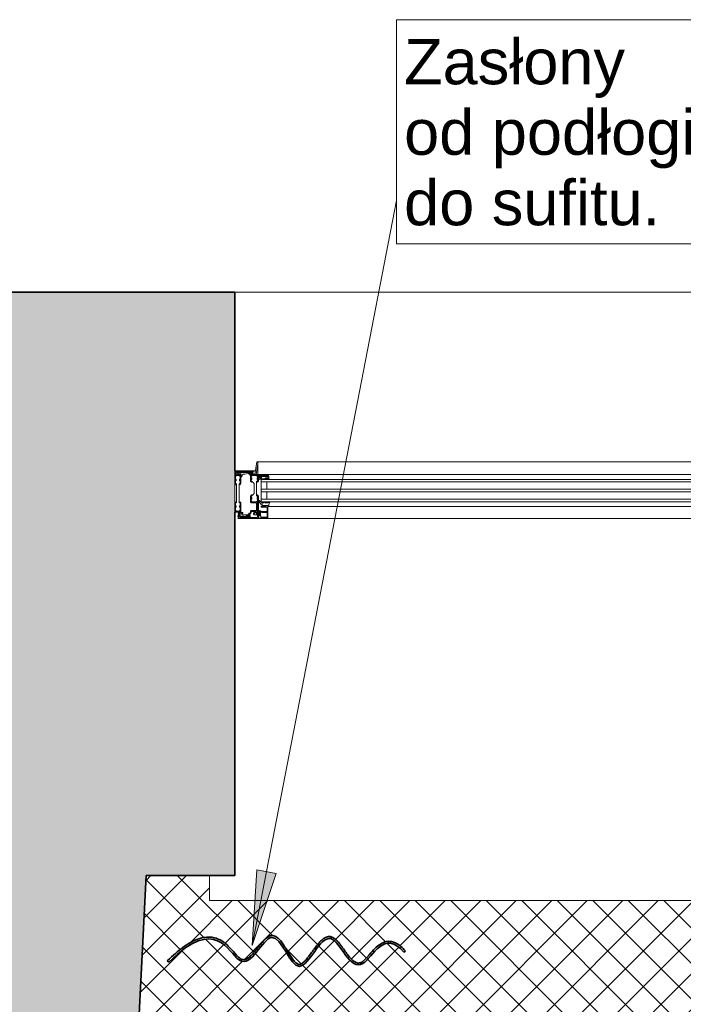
# Model space of a CAD drawing. Header units: centimetres. Extents: x -1015 to 134, y 1908 to 2956.
# Tile 238 of 256: x -806 to -701, y 2662 to 2819. Entities that reach past the tile are written whole.
import ezdxf

# ---------------------------------------------------------------- set-up
doc = ezdxf.new("R2010")
doc.units = ezdxf.units.CM
for name, color, linetype, lineweight in [('Elementy szczegółów', 7, 'Continuous', 18), ('Notatki tekstowe', 90, 'Continuous', 9), ('Notatki tekstowe-1', 7, 'Continuous', 9), ('Okna', 7, 'Continuous', 18), ('Okna-2', 250, 'Continuous', 35), ('Wzór powierzchni-1', 253, 'Continuous', 18), ('Ściany', 7, 'Continuous', 18), ('Ściany-1', 254, 'Continuous', 18), ('Ściany-2', 250, 'Continuous', 35)]:
    doc.layers.add(name, color=color, linetype=linetype, lineweight=lineweight)
doc.styles.add('Arial', font='arial.ttf', dxfattribs={"height": 7.2})

# ---------------------------------------------------------------- blocks, each defined once
blk = doc.blocks.new('JANSEN_AG_Jansen_Janisol_Arte_66_window_2022 - Type 1-822849-Aranżacja_01')
at = {"layer": 'Elementy szczegółów'}
for p, q in [((-50.45, 19.45), (-50.69, 18.05)), ((50.44, 19.45), (-50.45, 19.45)), ((-50.69, 18.05), (-54, 18.05)), ((-54, 18.05), (-54, 11.45)), ((-54, 18.05), (-54, 11.45)), ((-54, 18.05), (-54, 11.45)), ((-53.85, 18.05), (-51.15, 18.05)), ((-51.15, 17.75), (-53.55, 17.75)), ((-53.55, 17.45), (-53.15, 17.45)), ((-53.54, 17.75), (-53.06, 17.75)), ((-53.08, 17.54), (-53.29, 17.56)), ((-53, 17.08), (-52.98, 17.43)), ((-52.94, 17.75), (-51.15, 17.75)), ((-52.75, 17.42), (-52.86, 17.14)), ((-51.49, 17.69), (-51.23, 17.7)), ((-51.14, 17.5), (-51.36, 17.45)), ((-51.35, 17.45), (-48.85, 17.45)), ((-51.09, 17.74), (-51.07, 17.58)), ((-48.85, 17.45), (-44.5, 17.45)), ((-48.7, 17.26), (-48.7, 17.3)), ((45, 17.45), (-45, 17.45)), ((-54, 16.45), (-54, 16.7)), ((-53, 16.45), (-53, 16.7)), ((-52.93, 17.06), (-52.97, 17.05)), ((-51.5, 16.64), (-51.5, 16.89)), ((-50.2, 16.64), (-50.2, 16.89)), ((-50, 16.65), (-50.16, 16.77)), ((-48.85, 17.15), (-50.15, 17.15)), ((-50.13, 16.84), (-49.77, 16.9)), ((-50.01, 16.74), (-49.99, 16.67)), ((-49.91, 16.72), (-49.91, 16.71)), ((-49.8, 16.25), (-44.5, 16.25)), ((-49.7, 17.1), (-48.93, 17.1)), ((-49.24, 16.7), (-49.28, 16.75)), ((-49.18, 16.74), (-49.21, 16.71)), ((-48.7, 16.91), (-49.06, 16.92)), ((-48.9, 16.25), (-48.9, 15.08)), ((-48.59, 16.75), (-48.66, 16.88)), ((45, 16.65), (-45, 16.65)), ((45, 16.25), (-45, 16.25)), ((-49.8, 15.08), (-44.5, 15.08)), ((-49.8, 14.68), (-44.5, 14.68)), ((-48.9, 14.68), (-48.9, 13.5)), ((45, 15.08), (-45, 15.08)), ((45, 14.68), (-45, 14.68)), ((-51.5, 13.51), (-51.5, 13.76)), ((-50.6, 12.95), (-51.35, 12.95)), ((-51.3, 13.1), (-50.56, 13.1)), ((-50.5, 11.8), (-50.5, 12.85)), ((-50.36, 12.9), (-50.36, 11.75)), ((-50.2, 13.51), (-50.2, 13.76)), ((-50.01, 13.26), (-50.03, 13.24)), ((-50.02, 13.23), (-49.94, 13.21)), ((-49.92, 13.18), (-49.94, 13.17)), ((-49.93, 13.14), (-49.85, 13.13)), ((-49.84, 13.09), (-49.86, 13.07)), ((-49.85, 13.06), (-49.75, 13.04)), ((-49.8, 13.5), (-44.5, 13.5)), ((-49.65, 12.65), (-49.65, 12.75)), ((-49.05, 12.9), (-48.7, 12.95)), ((-48.5, 13.05), (-48.44, 13.09)), ((45, 13.5), (-45, 13.5)), ((45, 13.1), (-45, 13.1)), ((-54, 12.21), (-54, 12.46)), ((-54, 11.45), (-53.5, 11.45)), ((-53.15, 11.45), (-53.85, 11.45)), ((-53.45, 10.98), (-53.4, 11.08)), ((-53.19, 11.26), (-52.91, 11.26)), ((-53.17, 11.45), (-53.16, 11.45)), ((-53, 12.21), (-53, 12.46)), ((-52.88, 11.23), (-52.88, 11.06)), ((-52.82, 11), (-51.99, 11)), ((-51.89, 11.06), (-51.81, 11.07)), ((-51.67, 10.83), (-51.77, 11)), ((-51.64, 11.08), (-51.54, 10.91)), ((-51.59, 11.3), (-51.55, 11.3)), ((-51.55, 11.15), (-51.59, 11.15)), ((-51.5, 11.35), (-51.5, 11.55)), ((-51.35, 11.7), (-50.6, 11.7)), ((-50.2, 11.45), (-50.2, 10.95)), ((-49.91, 10.92), (-49.91, 11.48)), ((-48.89, 11.53), (-49.69, 11.53)), ((-49.69, 11.4), (-48.89, 11.4)), ((-49.51, 12.5), (-49.55, 12.5)), ((-48.73, 12.5), (-49.45, 12.5)), ((-49, 12.42), (-49, 12.4)), ((-48.78, 12.5), (-48.92, 12.5)), ((-48.84, 12.19), (-48.84, 11.58)), ((-48.84, 11.35), (-48.84, 10.69)), ((-48.7, 12.36), (-48.7, 12.47)), ((-48.7, 10.58), (-48.7, 12.42)), ((-48.61, 12.33), (-48.67, 12.33)), ((-48.65, 12.33), (-44.5, 12.33)), ((45, 12.33), (-45, 12.33)), ((-53.5, 10.45), (53.5, 10.45)), ((-53.2, 10.83), (-53.14, 10.92)), ((-53.14, 10.92), (-53.19, 10.83)), ((-53.15, 10.75), (-51.71, 10.75)), ((-50.35, 10.45), (-53.15, 10.45)), ((-52.19, 10.83), (-52.25, 10.77)), ((-51.96, 10.76), (-52.13, 10.84)), ((-51.71, 10.75), (-51.9, 10.75)), ((-50.2, 10.71), (-50.2, 10.63)), ((-50.08, 10.5), (-48.78, 10.5)), ((-49.88, 10.83), (-50.06, 10.85)), ((-49.81, 10.7), (-49.81, 10.76)), ((-48.89, 10.64), (-49.76, 10.64))]:
    blk.add_line(p, q, dxfattribs=at)
at = {"layer": 'Elementy szczegółów', "flags": 128}
for points in [[(-50.45, 19.45), (-50.3, 19.45), (-50.3, 19.12), (-50.6, 17.45), (-50.8, 17.45)], [(-53.85, 12.21), (-53.78, 12.21), (-53.78, 12.46), (-53.85, 12.46), (-53.85, 12.85), (-53.7, 13), (-53.7, 15.9), (-53.85, 16.05), (-53.85, 16.45), (-53.78, 16.45), (-53.78, 16.7), (-53.85, 16.7), (-53.85, 17.15), (-53.7, 17.3), (-53.3, 17.3), (-53.15, 17.15), (-53.15, 16.7), (-53.23, 16.7), (-53.23, 16.45), (-53.15, 16.45), (-53.15, 16.05), (-53.3, 15.9), (-53.3, 13), (-53.15, 12.85), (-53.15, 12.46), (-53.23, 12.46), (-53.23, 12.21), (-53.15, 12.21), (-53.15, 11.75), (-53.3, 11.6), (-53.7, 11.6), (-53.85, 11.75)], [(-50.5, 16.31), (-50.35, 16.46), (-50.35, 16.64), (-50.43, 16.64), (-50.43, 16.89), (-50.35, 16.89), (-50.35, 17.15), (-50.5, 17.3), (-51.2, 17.3), (-51.35, 17.15), (-51.35, 16.89), (-51.28, 16.89), (-51.28, 16.64), (-51.35, 16.64), (-51.35, 16.46), (-50.9, 16.01), (-50.9, 14.39), (-51.35, 13.94), (-51.35, 13.76), (-51.28, 13.76), (-51.28, 13.51), (-51.35, 13.51), (-51.35, 13.25), (-51.2, 13.1), (-50.5, 13.1), (-50.35, 13.25), (-50.35, 13.51), (-50.43, 13.51), (-50.43, 13.76), (-50.35, 13.76), (-50.35, 13.94), (-50.5, 14.09)], [(-49, 17.15), (-49, 17.1), (-49.7, 17.1), (-49.69, 17.15)]]:
    blk.add_lwpolyline(points, close=True, dxfattribs=at)
for points in [[(-50.3, 19.12), (-50.3, 17.45), (-50.6, 17.45)], [(-44.5, 17.45), (-50.3, 17.45), (-50.3, 19.45), (-44.5, 19.45)], [(-54, 16.07), (-54, 16.45), (-53.93, 16.45), (-53.93, 16.7), (-54, 16.7), (-54, 17.9)], [(-53.55, 17.89), (-51.15, 17.89), (-51.15, 17.9), (-53.85, 17.9), (-53.85, 16.7), (-53.78, 16.7), (-53.78, 16.45), (-53.85, 16.45), (-53.85, 16.05), (-53.7, 15.9), (-53.81, 15.79), (-53.94, 15.93)], [(-53.06, 15.93), (-53.19, 15.79), (-53.3, 15.9), (-53.15, 16.05), (-53.15, 16.45), (-53.23, 16.45), (-53.23, 16.7), (-53.15, 16.7), (-53.15, 17.3), (-53.55, 17.3)], [(-53, 17.3), (-53, 16.7), (-53.08, 16.7), (-53.08, 16.45), (-53, 16.45), (-53, 16.07)], [(-51.5, 16.48), (-51.5, 16.64), (-51.43, 16.64), (-51.43, 16.89), (-51.5, 16.89), (-51.5, 17.3)], [(-50.15, 17.29), (-48.85, 17.29), (-48.85, 17.3), (-50.4, 17.3), (-51.35, 17.3), (-51.35, 16.89), (-51.28, 16.89), (-51.28, 16.64), (-51.35, 16.64), (-51.35, 16.46), (-51.2, 16.31), (-51.31, 16.2), (-51.44, 16.34)], [(-50.26, 16.34), (-50.39, 16.2), (-50.5, 16.31), (-50.35, 16.46), (-50.35, 16.64), (-50.43, 16.64), (-50.43, 16.89), (-50.35, 16.89), (-50.35, 17.09)], [(-50.2, 17.1), (-50.2, 16.89), (-50.28, 16.89), (-50.28, 16.64), (-50.2, 16.64), (-50.2, 16.48)], [(-44.5, 13.1), (-49.8, 13.1), (-49.8, 16.65), (-44.5, 16.65)], [(-49.31, 16.76), (-49.43, 16.76), (-49.55, 16.75)], [(-51.72, 10.61), (-53.15, 10.61), (-51.71, 10.6), (-50.35, 10.6), (-50.35, 13.51), (-50.43, 13.51), (-50.43, 13.76), (-50.35, 13.76), (-50.35, 13.94), (-50.5, 14.09), (-50.39, 14.2), (-50.26, 14.06)], [(-51.44, 14.06), (-51.31, 14.2), (-51.2, 14.09), (-51.35, 13.94), (-51.35, 13.76), (-51.28, 13.76), (-51.28, 13.51), (-51.35, 13.51), (-51.35, 13.15)], [(-54, 11.6), (-54, 12.21), (-53.93, 12.21), (-53.93, 12.46), (-54, 12.46), (-54, 12.83)], [(-53.94, 12.97), (-53.81, 13.11), (-53.7, 13), (-53.85, 12.85), (-53.85, 12.46), (-53.78, 12.46), (-53.78, 12.21), (-53.85, 12.21), (-53.85, 11.6), (-53.15, 11.6), (-53.15, 12.21), (-53.23, 12.21), (-53.23, 12.46), (-53.15, 12.46), (-53.15, 12.85), (-53.3, 13), (-53.19, 13.11), (-53.06, 12.97)], [(-53, 12.83), (-53, 12.46), (-53.08, 12.46), (-53.08, 12.21), (-53, 12.21), (-53, 11.6)], [(-51.5, 13.1), (-51.5, 13.51), (-51.43, 13.51), (-51.43, 13.76), (-51.5, 13.76), (-51.5, 13.92)], [(-50.2, 13.92), (-50.2, 13.76), (-50.28, 13.76), (-50.28, 13.51), (-50.2, 13.51), (-50.2, 10.6)], [(-49.73, 13.02), (-49.74, 12.98), (-49.72, 12.97)], [(-53.31, 10.9), (-53.26, 11), (-53.26, 11), (-53.32, 10.9)], [(-50.56, 11.55), (-51.35, 11.55), (-51.35, 11.35)], [(-50.2, 11), (-50.9, 11), (-50.98, 11.16), (-50.98, 11.24), (-50.9, 11.4), (-50.2, 11.4)], [(-50.98, 11.16), (-50.55, 11.4), (-50.55, 11)], [(-50.17, 10.92), (-50.15, 10.92), (-50.15, 11.48), (-50.17, 11.48)], [(-49.92, 10.9), (-50.02, 10.85), (-50.05, 10.85), (-50.05, 11.55), (-50.02, 11.55)], [(-50.02, 10.85), (-50.02, 11.55), (-49.92, 11.5)], [(-49.02, 12.38), (-49.8, 12.38), (-49.8, 12.24), (-48.89, 12.24)]]:
    blk.add_lwpolyline(points, dxfattribs=at)
at = {"layer": 'Elementy szczegółów'}
for centre, radius, start, end in [((-53.85, 17.9), 0.15, 90, 180), ((-53.55, 17.6), 0.295, 90, 270), ((-53.55, 17.6), 0.15, 90, 270), ((-53.53, 17.63), 0.118, 95.6445, 218.7253), ((-53.35, 17.81), 0.365, 223.5519, 261.2737), ((-53.48, 17.56), 0.021, 39.2375, 229.1173), ((-53.27, 17.87), 0.396, 235.8759, 251.9874), ((-53.15, 17.9), 0.451, 225.2369, 262.0464), ((-53.4, 17.47), 0.0247, 260.6822, 74.3018), ((-53.29, 17.54), 0.0168, 88.3181, 211.6819), ((-53.18, 17.69), 0.203, 231.4189, 261.1971), ((-53.21, 17.47), 0.0212, 270.7551, 92.9813), ((-53.15, 17.3), 0.15, 0, 90), ((-53.09, 17.43), 0.111, 2.2068, 83.2647), ((-53.07, 17.72), 0.0303, 40.0346, 86.665), ((-53, 17.78), 0.0542, 221.9334, 318.0666), ((-52.94, 17.72), 0.0325, 97.2961, 138.0607), ((-52.63, 17.36), 0.134, 95.8263, 153.3731), ((-54.97, 38.52), 21.16, 276.3107, 279.1697), ((-51.65, 17.42), 0.0405, 87.0635, 280.5466), ((-51.66, 17.62), 0.166, 271.6692, 307.1717), ((-51.72, 17.96), 0.586, 277.473, 292.527), ((-51.47, 16.87), 0.772, 76.741, 99.7196), ((-51.44, 17.4), 0.144, 94.6394, 141.8649), ((-51.49, 17.68), 0.00917, 88.033, 270), ((-51.26, 16.78), 0.679, 99.0644, 110.9356), ((-51.35, 17.3), 0.15, 90, 180), ((-51.49, 16.63), 1.05, 78.8118, 90.244), ((-51.45, 17.5), 0.0126, 95.8171, 255.3907), ((-51.5, 17.96), 0.453, 275.3486, 300.5223), ((-51.48, 18.12), 0.63, 272.1223, 297.6366), ((-51.48, 17.89), 0.346, 273.7934, 301.8936), ((-51.3, 17.61), 0.0134, 287.4026, 72.5974), ((-51.29, 17.61), 0.0462, 305.1137, 76.6022), ((-51.23, 17.62), 0.073, 299.673, 90.327), ((-51.15, 17.9), 0.15, 0, 90), ((-51.15, 17.9), 0.15, 270, 0), ((-51.15, 17.91), 0.162, 270.008, 281.4781), ((-51.15, 17.58), 0.0819, 277.0768, 0), ((-51.11, 17.73), 0.02, 8.2975, 108.8505), ((-50.15, 17.09), 0.2, 90, 180), ((-48.85, 17.3), 0.15, 0, 90), ((-48.85, 17.3), 0.15, 270, 0), ((-48.67, 17.3), 0.0329, 98.4746, 175.5435), ((-48.66, 17.26), 0.0714, 8.1113, 101.2299), ((-49.92, 17.04), 1.35, 358.1089, 9.7633), ((-53.8, 16.07), 0.2, 180, 225), ((-53.2, 16.07), 0.2, 315, 0), ((-52.98, 17.07), 0.025, 166.9682, 283.0318), ((-52.96, 17.17), 0.11, 287.1159, 346.003), ((-51.3, 16.48), 0.2, 180, 225), ((-50.4, 16.48), 0.2, 315, 0), ((-50.15, 17.1), 0.05, 90.0096, 178.7558), ((-50.14, 16.8), 0.0278, 123.5601, 232.5775), ((-50.07, 16.68), 0.162, 110.2761, 123.2509), ((-50.08, 17.06), 0.0251, 98.1708, 269.8705), ((-49.8, 15.24), 1.86, 86.7642, 98.6585), ((-50.13, 14.71), 2.32, 81.1304, 88.8304), ((-50, 16.74), 0.012, 43.2835, 194.0108), ((-50, 16.66), 0.0112, 232.1176, 20.4022), ((-49.63, 17.15), 0.539, 228.1054, 236.7263), ((-49.92, 16.71), 0.0112, 243.4141, 20.6435), ((-49.86, 16.74), 0.0579, 162.3195, 198.9111), ((-49.9, 16.75), 0.0126, 88.7763, 159.4345), ((-49.65, 19.86), 3.1, 265.3001, 271.7307), ((-49.78, 16.95), 0.0526, 287.5217, 78.0648), ((-49.3, 16.74), 0.0263, 36.8524, 93.5031), ((-49.23, 16.72), 0.0205, 221.1312, 325.1826), ((-49.16, 16.72), 0.0298, 65.5834, 139.44), ((-48.54, 18.58), 1.93, 251.7544, 270.402), ((-49.1, 16.9), 0.0138, 112.3843, 208.529), ((-49.07, 16.91), 0.05, 202.5905, 247.4095), ((-49.07, 16.84), 0.0822, 85.3454, 116.6744), ((-48.44, 18.3), 1.58, 245.5567, 266.7641), ((-48.93, 17.15), 0.0512, 269.8088, 315.4387), ((-48.87, 17.09), 0.0361, 44.0136, 134.5246), ((-48.8, 17.14), 0.0475, 217.0257, 306.3102), ((-48.87, 17.25), 0.174, 304.6591, 3.9129), ((-48.71, 16.85), 0.0606, 31.1918, 85.3926), ((-48.57, 16.77), 0.0291, 215.8566, 9.9169), ((-47.68, 16.99), 0.884, 179.2559, 193.9116), ((-48.53, 16.69), 0.0389, 267.8033, 82.89), ((-53.8, 12.83), 0.2, 135, 180), ((-53.2, 12.83), 0.2, 360, 45), ((-51.3, 13.92), 0.2, 135, 180), ((-51.35, 13.1), 0.15, 180, 270), ((-51.3, 13.15), 0.05, 180, 270), ((-50.6, 12.85), 0.1, 0, 90), ((-50.56, 12.9), 0.2, 360, 90), ((-50.4, 13.92), 0.2, 360, 45), ((-50.17, 13.28), 0.0276, 90.901, 199.1336), ((-30.5, 25.3), 23.08, 211.423, 213.0003), ((-50.16, 12.45), 0.849, 80.5284, 90.2798), ((-50.02, 13.24), 0.0104, 139.8755, 265.0144), ((-50.03, 13.27), 0.0188, 321.0159, 76.9327), ((-49.94, 13.19), 0.0192, 317.2914, 80.619), ((-49.93, 13.16), 0.0145, 136.7774, 264.1038), ((-49.85, 13.07), 0.0107, 129.7442, 264.9657), ((-49.85, 13.11), 0.0227, 309.8334, 83.1308), ((-49.78, 12.77), 0.0841, 206.8434, 297.0271), ((-49.75, 13.02), 0.02, 345.7906, 83.7461), ((-49.73, 12.99), 0.0102, 163.6513, 244.0898), ((-49.82, 12.84), 0.163, 297.3766, 330.1669), ((-49.71, 13.01), 0.0422, 255.8689, 303.1812), ((-49.21, 12.16), 0.938, 90.135, 119.995), ((-49.66, 12.75), 0.0116, 1.3348, 148.6652), ((-49.49, 12.65), 0.161, 181.3568, 242.7264), ((-49.57, 12.91), 0.0259, 121.118, 270), ((-49.25, 12.31), 0.708, 87.3752, 118.3608), ((-49.59, 13.58), 0.689, 270.91, 305.9388), ((-49.22, 13.06), 0.0396, 270, 86.519), ((-48.84, 12.33), 0.77, 88.9728, 116.4147), ((-49.06, 12.93), 0.0319, 116.4556, 278.9254), ((-48.73, 12.17), 0.851, 95.6076, 113.2807), ((-48.82, 13.06), 0.04, 278.8002, 91.1211), ((-48.81, 13.44), 0.498, 283.6034, 309.3858), ((-46.1, 12.35), 2.49, 172.2647, 179.881), ((-47.88, 12.56), 0.702, 137.0393, 169.7545), ((-48.42, 13.06), 0.0394, 318.5629, 129.8567), ((-53.85, 11.6), 0.15, 180, 270), ((-53.36, 11.21), 0.0811, 150.9801, 291.475), ((-52.92, 10.9), 0.62, 122.2354, 145.2889), ((-53.27, 11), 0.15, 329.1044, 150), ((-53.27, 11), 0.15, 90, 112.4755), ((-53.27, 11.26), 0.0241, 115.9276, 314.8873), ((-53, 10.73), 0.62, 73.1531, 116.2547), ((-53.27, 11), 0.15, 329.1044, 90), ((-53.15, 11.24), 0.21, 94.5701, 118.8054), ((-53.19, 11.15), 0.113, 91.9019, 120.8283), ((-53.15, 11.6), 0.147, 269.8148, 290.0291), ((-53.15, 11.6), 0.15, 270, 0), ((-53.01, 11.02), 0.445, 54.5243, 102.4482), ((-52.91, 11.23), 0.03, 1.1423, 90), ((-52.82, 11.06), 0.0601, 181.1423, 270), ((-52.84, 11.27), 0.0597, 355.924, 71.8598), ((-52.73, 11.26), 0.05, 175.924, 350.6078), ((-52.81, 11.27), 0.131, 350.6078, 62.0614), ((-51.99, 10.98), 0.029, 16.1549, 90), ((-51.88, 11.03), 0.0259, 100.214, 180), ((-51.72, 11.02), 0.183, 177.1271, 233.6335), ((-51.81, 11.03), 0.0344, 19.1659, 91.8779), ((-51.59, 11.1), 0.2, 90, 210.0036), ((-51.22, 11.21), 0.588, 196.6469, 220.932), ((-51.59, 11.1), 0.05, 90, 210), ((-51.55, 11.35), 0.05, 270, 0), ((-51.55, 11.35), 0.2, 270, 0), ((-51.35, 11.55), 0.15, 90, 180), ((-51.25, 11.1), 0.36, 343.9938, 16.0062), ((-50.6, 11.8), 0.1, 270, 0), ((-50.56, 11.75), 0.2, 270, 0), ((-50.17, 11.45), 0.03, 90, 180), ((-50.12, 11.57), 0.0613, 146.0535, 322.017), ((-50, 11.5), 0.194, 34.4702, 149.5732), ((-50.15, 11.59), 0.113, 272.323, 337.6611), ((-50.01, 11.49), 0.0739, 38.8359, 150.2195), ((-50.02, 11.52), 0.03, 60, 90), ((-49.69, 11.72), 0.319, 214.6245, 270.2128), ((-49.93, 11.48), 0.02, 0, 60), ((-49.69, 11.72), 0.189, 214.6245, 270.2128), ((-49.58, 12.48), 0.0265, 31.6129, 61.4528), ((-49.48, 12.5), 0.03, 3.8226, 180), ((-49.02, 12.4), 0.02, 270, 0), ((-48.92, 12.42), 0.08, 90, 180), ((-48.89, 12.19), 0.05, 0, 90), ((-48.89, 11.58), 0.05, 270, 0), ((-48.89, 11.35), 0.05, 0, 90), ((-48.78, 12.42), 0.08, 0, 90), ((-48.73, 12.47), 0.0306, 0.7216, 89.2785), ((-48.67, 12.36), 0.0301, 180.7686, 269.1824), ((-48.61, 12.35), 0.0216, 273.9241, 357.2462), ((-53.15, 10.8), 0.35, 150, 270), ((-53.15, 10.8), 0.2, 150, 270), ((-53.15, 10.8), 0.19, 150, 270), ((-53.15, 10.8), 0.0502, 145.3142, 289.645), ((-53.15, 10.8), 0.05, 150, 270), ((-52.73, 8.49), 2.3, 79.9058, 100.1078), ((-52.31, 10.83), 0.0818, 254.4256, 314.7781), ((-52.15, 10.8), 0.0461, 65.016, 136.8401), ((-51.64, 11.09), 0.343, 198.8643, 227.9191), ((-51.9, 10.9), 0.149, 244.831, 268.9012), ((-51.85, 10.86), 0.025, 219.4662, 45.6826), ((-51.72, 10.81), 0.2, 270, 30), ((-51.71, 10.8), 0.0502, 264.5832, 29.8524), ((-51.71, 10.8), 0.05, 270, 30), ((-50.35, 10.6), 0.15, 270, 0), ((-50.17, 10.95), 0.03, 180, 270), ((-50.06, 10.71), 0.143, 92.8734, 181.3186), ((-50.08, 10.63), 0.125, 180, 270), ((-50.15, 10.81), 0.113, 22.3389, 87.677), ((-50.02, 10.88), 0.03, 270, 300), ((-49.93, 10.92), 0.02, 300, 0), ((-49.89, 10.76), 0.075, 0, 85), ((-49.75, 10.7), 0.0609, 178.5576, 259.7441), ((-48.89, 10.69), 0.05, 270, 0), ((-48.78, 10.58), 0.08, 270, 0)]:
    blk.add_arc(centre, radius, start, end, dxfattribs=at)
blk = doc.blocks.new('Zasłona - Zasłona-857148-Aranżacja_01')
at = {"layer": 'Okna-2'}
for p, q in [((-745.24, 2667.83), (-745.01, 2668.02)), ((-782.96, 2666.45), (-782.74, 2666.24))]:
    blk.add_line(p, q, dxfattribs=at)
for points, knots in [([(-782.74, 2666.24), (-775.18, 2673.8), (-771.1, 2661.01), (-766.01, 2674.98), (-762.13, 2660.79), (-757, 2674.89), (-752.69, 2661.05), (-748.38, 2671.56), (-745.24, 2667.83)], [0, 0, 0, 0, 0.444915, 0.935639, 1.444382, 1.948916, 2.415344, 2.766197, 2.766197, 2.766197, 2.766197]), ([(-745.01, 2668.02), (-745.49, 2668.6), (-746.19, 2669.19), (-747.09, 2669.55), (-747.74, 2669.61), (-748.35, 2669.48), (-749.09, 2669.13), (-749.9, 2668.45), (-750.6, 2667.65), (-751.11, 2667.06), (-751.47, 2666.68), (-751.8, 2666.37), (-752.09, 2666.19), (-752.35, 2666.12), (-752.59, 2666.11), (-752.84, 2666.18), (-753.18, 2666.35), (-753.64, 2666.74), (-754.2, 2667.41), (-754.74, 2668.17), (-755.29, 2668.94), (-755.74, 2669.51), (-756.12, 2669.88), (-756.41, 2670.12), (-756.68, 2670.25), (-756.91, 2670.32), (-757.14, 2670.35), (-757.43, 2670.32), (-757.86, 2670.16), (-758.35, 2669.8), (-758.91, 2669.21), (-759.44, 2668.52), (-759.97, 2667.79), (-760.48, 2667.09), (-760.97, 2666.49), (-761.36, 2666.13), (-761.63, 2665.96), (-761.78, 2665.91), (-761.88, 2665.89), (-761.97, 2665.89), (-762.1, 2665.92), (-762.28, 2666.01), (-762.54, 2666.22), (-762.89, 2666.61), (-763.32, 2667.24), (-763.76, 2667.95), (-764.2, 2668.68), (-764.65, 2669.37), (-765.04, 2669.86), (-765.38, 2670.17), (-765.65, 2670.36), (-765.95, 2670.48), (-766.28, 2670.52), (-766.61, 2670.45), (-766.9, 2670.3), (-767.18, 2670.1), (-767.55, 2669.76), (-767.99, 2669.26), (-768.53, 2668.57), (-769.07, 2667.89), (-769.61, 2667.29), (-770.06, 2666.92), (-770.4, 2666.74), (-770.63, 2666.66), (-770.86, 2666.65), (-771.09, 2666.69), (-771.33, 2666.81), (-771.61, 2667.04), (-771.91, 2667.36), (-772.36, 2667.87), (-773, 2668.62), (-773.93, 2669.49), (-775.11, 2670.14), (-776.59, 2670.36), (-778.34, 2669.95), (-780.42, 2668.76), (-782.06, 2667.34), (-782.96, 2666.45)], [-2.766197, -2.766197, -2.766197, -2.766197, -2.714004, -2.687908, -2.661812, -2.635716, -2.60962, -2.557427, -2.505235, -2.479139, -2.453043, -2.426946, -2.40085, -2.374754, -2.348658, -2.322562, -2.296465, -2.244273, -2.192081, -2.139888, -2.087696, -2.035503, -2.009407, -1.983311, -1.957215, -1.944167, -1.931119, -1.905022, -1.878926, -1.826734, -1.774541, -1.722349, -1.670157, -1.617964, -1.565772, -1.513579, -1.487483, -1.461387, -1.448339, -1.435291, -1.409195, -1.383098, -1.357002, -1.30481, -1.252617, -1.200425, -1.148233, -1.09604, -1.043848, -1.017752, -0.991655, -0.965559, -0.939463, -0.913367, -0.887271, -0.861175, -0.835078, -0.782886, -0.730694, -0.678501, -0.626309, -0.574116, -0.54802, -0.521924, -0.495828, -0.469732, -0.443635, -0.417539, -0.391443, -0.365347, -0.313154, -0.260962, -0.20877, -0.156577, -0.104385, -0.052192, 0, 0, 0, 0])]:
    blk.add_open_spline(points, degree=3, knots=knots, dxfattribs=at)
blk = doc.blocks.new('PApapetttsy2 - PApapetttsy-921952-Aranżacja_01')
at = {"layer": 'Okna'}
for p, q in [((-512.22, 2682.08), (-512.22, 2678.08)), ((-512.22, 2678.08), (-396.22, 2678.08))]:
    blk.add_line(p, q, dxfattribs=at)

msp = doc.modelspace()

# ---------------------------------------------------------------- hatches: boundary and pattern name
at = {"layer": 'Notatki tekstowe-1'}
msp.add_hatch(color=256, dxfattribs=at).paths.add_polyline_path([(-769.43, 2670.91), (-765.59, 2682.39), (-768.7, 2682.99)])
at = {"layer": 'Wzór powierzchni-1'}
h = msp.add_hatch(dxfattribs=at)
h.set_pattern_fill('FP_1', color=256, style=0, pattern_type=2)
h.set_pattern_definition([(45, (0, 0), (-2.828427, 2.828427), []), (135, (0, 0), (-2.828427, -2.828427), [])])
h.paths.add_polyline_path([(-396.22, 2346.08), (-396.22, 2678.08), (-512.22, 2678.08), (-512.22, 2682.08), (-607.22, 2682.08), (-607.22, 2662.08), (-634.22, 2662.08), (-634.22, 2682.08), (-660.22, 2682.08), (-660.22, 2678.08), (-776.22, 2678.08), (-776.22, 2682.08), (-786.31, 2682.08), (-803.54, 2346.08), (-781.92, 2346.08), (-781.92, 2347.48), (-775.92, 2347.48), (-775.92, 2346.48), (-774.32, 2346.48), (-774.32, 2346.08), (-692.32, 2346.08), (-692.32, 2346.48), (-690.72, 2346.48), (-690.72, 2347.48), (-684.72, 2347.48), (-684.72, 2346.08), (-416.22, 2346.08)])
h.paths.add_polyline_path([(-668.8, 2348.28), (-670.34, 2348.28), (-670.5, 2348.44), (-670.5, 2403.12), (-670.34, 2403.28), (-567.46, 2403.28), (-567.3, 2403.12), (-567.3, 2348.44), (-567.46, 2348.28), (-661.92, 2348.28)])
h.paths.add_polyline_path([(-549.87, 2354.52), (-549.94, 2354.81), (-551.18, 2354.55), (-551.58, 2354.65), (-551.7, 2354.72), (-552.03, 2355.07), (-552.2, 2355.66), (-574.13, 2447.09), (-574.17, 2447.32), (-574.15, 2447.49), (-574.03, 2447.86), (-573.72, 2448.17), (-573.66, 2448.22), (-573.23, 2448.36), (-572.45, 2448.58), (-572.49, 2448.84), (-571.54, 2449.07), (-571.44, 2448.79), (-570.21, 2449.04), (-569.83, 2448.94), (-569.69, 2448.85), (-569.38, 2448.52), (-569.41, 2448.47), (-569.26, 2448.14), (-569.16, 2447.91), (-569.16, 2448.25), (-569.05, 2448.74), (-568.79, 2449.23), (-568.56, 2449.51), (-568.14, 2449.82), (-567.34, 2450.08), (-474.16, 2472.42), (-473.78, 2472.46), (-473.26, 2472.38), (-472.79, 2472.17), (-472.35, 2471.8), (-472.02, 2471.27), (-471.9, 2471.03), (-471.93, 2471.55), (-471.81, 2472.07), (-471.55, 2472.57), (-471.32, 2472.85), (-470.9, 2473.15), (-470.11, 2473.41), (-425.38, 2484.11), (-425.16, 2484.13), (-424.64, 2484.05), (-424.09, 2483.77), (-423.73, 2483.46), (-423.4, 2482.94), (-423.35, 2482.94), (-423.41, 2483.26), (-423.39, 2483.83), (-423.22, 2484.15), (-423.03, 2484.32), (-422.94, 2484.39), (-422.51, 2484.53), (-421.73, 2484.75), (-421.77, 2485.01), (-420.82, 2485.24), (-420.75, 2484.95), (-419.51, 2485.21), (-419.11, 2485.11), (-418.99, 2485.04), (-418.66, 2484.69), (-418.49, 2484.11), (-396.56, 2392.68), (-396.52, 2392.49), (-396.53, 2392.31), (-396.66, 2391.9), (-396.97, 2391.59), (-397.19, 2391.48), (-397.46, 2391.4), (-398.24, 2391.18), (-398.2, 2390.92), (-399.15, 2390.69), (-399.25, 2390.97), (-400.48, 2390.72), (-400.86, 2390.82), (-401, 2390.91), (-401.31, 2391.24), (-401.28, 2391.29), (-401.43, 2391.62), (-401.56, 2392.17), (-401.86, 2392.1), (-401.6, 2390.86), (-401.7, 2390.46), (-401.77, 2390.34), (-402.12, 2390.01), (-402.7, 2389.84), (-545.71, 2355.54), (-545.91, 2355.5), (-546.07, 2355.52), (-546.45, 2355.64), (-546.74, 2355.92), (-546.8, 2356.02), (-546.93, 2356.38), (-547.16, 2357.22), (-547.45, 2357.13), (-547.34, 2356.82), (-547.28, 2356.38), (-547.3, 2355.94), (-547.48, 2355.61), (-547.69, 2355.42), (-547.76, 2355.37), (-548.33, 2355.2), (-548.96, 2355.01), (-548.92, 2354.75), (-549.6, 2354.58)])
h.paths.add_polyline_path([(-547.66, 2358.13), (-547.37, 2358.23), (-547.63, 2359.44), (-547.52, 2359.84), (-547.42, 2359.99), (-547.1, 2360.29), (-547.05, 2360.26), (-546.77, 2360.4), (-546.48, 2360.51), (-546.7, 2360.49), (-547.21, 2360.57), (-547.77, 2360.85), (-548.14, 2361.18), (-548.46, 2361.68), (-548.51, 2361.68), (-547.68, 2358.23)])
h.paths.add_polyline_path([(-452.83, 2382.95), (-449.24, 2383.85), (-449.46, 2383.83), (-450.09, 2383.96), (-450.57, 2384.22), (-450.93, 2384.55), (-451.22, 2385.02), (-451.34, 2385.22), (-451.31, 2384.74), (-451.43, 2384.21), (-451.69, 2383.72), (-451.99, 2383.39), (-452.34, 2383.14), (-452.63, 2383.02)])
h.paths.add_polyline_path([(-402.09, 2393.07), (-401.8, 2393.14), (-402.71, 2396.79), (-402.69, 2396.41), (-402.81, 2395.88), (-403.07, 2395.39), (-403.37, 2395.06), (-403.87, 2394.75), (-403.87, 2394.7), (-403.51, 2394.76), (-402.98, 2394.74), (-402.66, 2394.56), (-402.49, 2394.38), (-402.42, 2394.28), (-402.3, 2393.96), (-402.09, 2393.08)])
h.paths.add_polyline_path([(-472.85, 2471.78), (-472.86, 2471.8), (-472.86, 2471.8)])
h.paths.add_polyline_path([(-520.36, 2480.24), (-526.07, 2480.94), (-531.51, 2482.82), (-536.43, 2485.78), (-540.64, 2489.7), (-543.94, 2494.41), (-546.18, 2499.7), (-547.28, 2505.34), (-547.18, 2511.09), (-545.89, 2516.69), (-543.46, 2521.9), (-540, 2526.49), (-535.66, 2530.27), (-530.63, 2533.05), (-525.13, 2534.73), (-519.4, 2535.23), (-513.7, 2534.53), (-508.26, 2532.66), (-503.33, 2529.7), (-499.13, 2525.78), (-495.83, 2521.07), (-493.59, 2515.78), (-492.49, 2510.14), (-492.59, 2504.39), (-493.88, 2498.79), (-496.31, 2493.57), (-499.77, 2488.98), (-504.11, 2485.21), (-509.14, 2482.42), (-514.64, 2480.74)])
h.paths.add_polyline_path([(-424.23, 2483.44), (-424.24, 2483.46), (-424.24, 2483.46)])
h.paths.add_polyline_path([(-767.53, 2598.1), (-767.16, 2598.13), (-767.31, 2598.13), (-767.49, 2598.1)])
h.paths.add_polyline_path([(-756.98, 2610.67), (-756.86, 2610.73), (-756.97, 2610.67)])
h.paths.add_polyline_path([(-744.79, 2636.68), (-744.67, 2636.4), (-744.7, 2636.52), (-744.76, 2636.62)])
h.paths.add_polyline_path([(-699.24, 2621.35), (-698.89, 2621.67), (-699.22, 2621.37)])
h.paths.add_polyline_path([(-695.63, 2617.86), (-695.98, 2617.54), (-695.66, 2617.84)])
h.paths.add_polyline_path([(-699.05, 2609.58), (-699.01, 2609.53), (-699.04, 2609.55)])
h.paths.add_polyline_path([(-717.53, 2504.02), (-786.68, 2504.02), (-786.68, 2584.02), (-751.08, 2584.02), (-751.08, 2600.37), (-751.39, 2600.38), (-751.4, 2589.48), (-751.41, 2589.48), (-751.52, 2588.93), (-751.61, 2588.63), (-752.11, 2588.09), (-752.27, 2587.99), (-752.64, 2587.86), (-752.87, 2587.77), (-755.29, 2587.74), (-757.64, 2588.42), (-758.21, 2588.78), (-758.35, 2588.95), (-758.54, 2589.27), (-758.64, 2589.58), (-758.67, 2589.69), (-758.67, 2590.02), (-758.69, 2590.02), (-758.35, 2599.6), (-758.32, 2600.63), (-761.51, 2600.75), (-761.27, 2600), (-761.16, 2599.97), (-761.36, 2599.75), (-763.1, 2599.04), (-764.24, 2598.68), (-765.15, 2598.45), (-766.09, 2598.24), (-767.49, 2598.04), (-767.54, 2598.1), (-767.6, 2598.16), (-767.54, 2598.27), (-768.66, 2602.17), (-768.75, 2602.23), (-768.57, 2602.41), (-766.67, 2603.18), (-764.8, 2603.71), (-763.85, 2603.92), (-762.45, 2604.13), (-762.45, 2604.05), (-762.36, 2603.99), (-762.37, 2603.94), (-762.38, 2603.83), (-762.12, 2602.9), (-762.06, 2602.92), (-761.92, 2602.57), (-761.87, 2602.51), (-758.24, 2602.62), (-757.95, 2609.37), (-757.78, 2610), (-757.43, 2610.41), (-757.14, 2610.61), (-756.56, 2610.83), (-753.4, 2611.34), (-753.37, 2611.3), (-753.07, 2611.4), (-752.76, 2611.37), (-752.07, 2611.05), (-751.74, 2610.72), (-751.51, 2610.33), (-751.42, 2610.01), (-751.39, 2608.43), (-751.08, 2608.43), (-751.05, 2616.44), (-750.92, 2617.53), (-750.4, 2618.9), (-750.08, 2619.47), (-750.09, 2623.51), (-750.05, 2624.99), (-749.87, 2625.37), (-749.38, 2626.07), (-749.12, 2626.29), (-748.5, 2626.85), (-747.65, 2627.41), (-746.58, 2628.05), (-747.1, 2628.25), (-747.41, 2628.5), (-747.72, 2628.91), (-748, 2629.58), (-748.04, 2630.33), (-747.91, 2630.81), (-747.44, 2631.6), (-744.51, 2634.87), (-744.07, 2635.23), (-744.83, 2636.62), (-744.79, 2636.75), (-744.79, 2636.78), (-744.62, 2636.75), (-741.36, 2639.15), (-741.35, 2639.26), (-741.13, 2639.18), (-739.7, 2637.59), (-738.98, 2636.72), (-736.21, 2637.01), (-733.81, 2637.2), (-730.43, 2637.34), (-727.86, 2637.37), (-725.43, 2637.33), (-721.97, 2637.16), (-719.75, 2636.98), (-716.75, 2636.63), (-715.76, 2636.42), (-714.59, 2636.08), (-713.37, 2635.55), (-712.69, 2635.17), (-712.18, 2634.75), (-711.55, 2634.07), (-710.17, 2632.54), (-709.73, 2632.02), (-709.69, 2631.93), (-709.05, 2630.97), (-708.95, 2630.35), (-709, 2629.69), (-709.14, 2629.24), (-709.65, 2628.58), (-710.25, 2628.22), (-710.48, 2628.15), (-709.55, 2627.71), (-708.48, 2627.03), (-707.25, 2625.95), (-706.9, 2625.16), (-706.87, 2624.61), (-706.87, 2619.38), (-706.43, 2618.63), (-706.01, 2617.34), (-705.88, 2615.86), (-705.88, 2615.34), (-700.61, 2618.17), (-701.18, 2618.69), (-701.29, 2618.69), (-701.25, 2618.9), (-700.07, 2620.44), (-699.26, 2621.33), (-698.61, 2621.97), (-697.88, 2622.64), (-696.78, 2623.5), (-696.65, 2623.49), (-696.63, 2623.47), (-696.63, 2623.33), (-693.7, 2620.52), (-693.59, 2620.52), (-693.62, 2620.31), (-694.96, 2618.6), (-696.26, 2617.25), (-697.02, 2616.56), (-698.09, 2615.71), (-698.1, 2615.78), (-698.23, 2615.78), (-698.25, 2615.82), (-698.27, 2615.91), (-698.99, 2616.6), (-699.06, 2616.59), (-699.29, 2616.79), (-699.47, 2616.77), (-705.88, 2612.9), (-705.88, 2608.43), (-705.57, 2608.43), (-705.54, 2609.69), (-705.49, 2609.69), (-705.54, 2610.03), (-705.42, 2610.38), (-705.02, 2610.95), (-704.67, 2611.2), (-704.2, 2611.38), (-703.88, 2611.41), (-702.31, 2611.17), (-700.12, 2610.73), (-699.86, 2610.61), (-699.54, 2610.41), (-699.22, 2610.03), (-699.12, 2609.87), (-698.95, 2609.18), (-698.61, 2599.6), (-698.32, 2590.01), (-698.4, 2589.37), (-698.5, 2589.13), (-698.74, 2588.8), (-698.93, 2588.62), (-699.09, 2588.52), (-699.33, 2588.4), (-699.36, 2588.37), (-701.71, 2587.74), (-704.18, 2587.81), (-704.64, 2587.98), (-704.99, 2588.2), (-705.38, 2588.7), (-705.44, 2588.82), (-705.51, 2589.16), (-705.57, 2590.02), (-705.58, 2604.73), (-705.88, 2604.73), (-705.88, 2584.02), (-666.68, 2584.02), (-666.68, 2504.02)])
h.paths.add_polyline_path([(-466.32, 2533.33), (-468.38, 2533.69), (-470.27, 2534.58), (-524.27, 2568.93), (-525.89, 2570.29), (-527.07, 2571.98), (-527.79, 2573.94), (-527.97, 2576.02), (-527.54, 2578.24), (-526.73, 2579.97), (-487.69, 2641.26), (-487.17, 2641.89), (-486.82, 2642.21), (-485.83, 2642.9), (-484.86, 2643.34), (-483.47, 2643.6), (-481.77, 2643.57), (-480.69, 2643.27), (-479.69, 2642.74), (-422.31, 2606.24), (-421.1, 2605.24), (-420.34, 2604.17), (-419.87, 2603.12), (-419.59, 2601.66), (-419.62, 2600.15), (-419.95, 2598.98), (-420.71, 2597.59), (-459.23, 2537.03), (-460.57, 2535.43), (-462.28, 2534.23), (-464.24, 2533.51), (-465.95, 2533.36)])
h.paths.add_polyline_path([(-701.71, 2587.96), (-701.74, 2587.99), (-701.97, 2587.96)])
h.paths.add_polyline_path([(-755.26, 2587.96), (-755.29, 2588), (-755.29, 2587.97)])
h.paths.add_polyline_path([(-764.79, 2598.55), (-763.79, 2598.83), (-763.85, 2598.82), (-764.73, 2598.57), (-764.8, 2598.55)])
h.paths.add_polyline_path([(-758.32, 2600.68), (-758.32, 2600.68), (-758.37, 2600.68)])
h.paths.add_polyline_path([(-751.39, 2602.69), (-751.08, 2602.72), (-751.08, 2604.73), (-751.39, 2604.73), (-751.39, 2602.72)])
h.paths.add_polyline_path([(-766.15, 2603.32), (-765.22, 2603.59), (-766.15, 2603.33)])
h.paths.add_polyline_path([(-747.3, 2629.67), (-747.52, 2630.02), (-747.68, 2630.49), (-747.72, 2630.81), (-747.66, 2631.25), (-747.71, 2631.01), (-747.7, 2630.6), (-747.59, 2630.18), (-747.41, 2629.81)])
h.paths.add_polyline_path([(-709.68, 2629.82), (-709.43, 2630.23), (-709.32, 2630.55), (-709.26, 2630.99), (-709.31, 2631.36), (-709.27, 2631.16), (-709.28, 2630.74), (-709.38, 2630.35), (-709.62, 2629.9)])
h.paths.add_polyline_path([(-739.05, 2636.71), (-739.05, 2636.75), (-739.4, 2637.19), (-739.36, 2637.13), (-739.07, 2636.73)])
h.paths.add_polyline_path([(-418.97, 2667.6), (-419.44, 2667.78), (-420.06, 2668.39), (-420.56, 2669.1), (-422.21, 2671.57), (-422.63, 2671.98), (-423.1, 2672.2), (-423.59, 2672.12), (-424.11, 2671.76), (-424.69, 2671.14), (-426.28, 2669.23), (-426.91, 2668.69), (-427.54, 2668.41), (-428.08, 2668.39), (-428.71, 2668.75), (-429.93, 2670.07), (-430.36, 2670.51), (-431.04, 2671.14), (-432.16, 2671.76), (-433.54, 2671.96), (-435.32, 2671.51), (-437.44, 2670.24), (-439.74, 2668.24), (-439.96, 2668.45), (-437.26, 2670.74), (-435.21, 2671.88), (-433.53, 2672.26), (-432.06, 2672.04), (-430.87, 2671.38), (-429.75, 2670.31), (-428.52, 2668.97), (-428.01, 2668.68), (-427.5, 2668.72), (-427.01, 2668.97), (-426.31, 2669.64), (-425.38, 2670.76), (-424.5, 2671.77), (-424.11, 2672.12), (-423.71, 2672.39), (-423.05, 2672.49), (-422.43, 2672.2), (-421.8, 2671.53), (-421.14, 2670.57), (-419.9, 2668.67), (-419.6, 2668.31), (-419.17, 2667.98), (-418.95, 2667.89), (-418.61, 2667.98), (-418.17, 2668.31), (-417.47, 2669.13), (-415.54, 2671.59), (-414.95, 2672.07), (-414.27, 2672.32), (-413.6, 2672.21), (-412.99, 2671.75), (-412.11, 2670.67), (-410.75, 2668.89), (-410.19, 2668.38), (-409.66, 2668.14), (-409.16, 2668.18), (-408.54, 2668.61), (-406.75, 2670.52), (-405.96, 2671.17), (-404.77, 2671.57), (-403.44, 2671.26), (-402.01, 2670.02), (-402.24, 2669.83), (-403.58, 2671), (-404.78, 2671.27), (-405.82, 2670.91), (-406.95, 2669.93), (-408.35, 2668.4), (-409.06, 2667.91), (-409.73, 2667.85), (-410.36, 2668.14), (-411.13, 2668.89), (-411.87, 2669.84), (-412.82, 2671.1), (-413.19, 2671.54), (-413.73, 2671.94), (-414.3, 2672.02), (-414.8, 2671.82), (-415.34, 2671.38), (-416.2, 2670.35), (-417.78, 2668.31), (-418.17, 2667.94), (-418.48, 2667.72), (-418.95, 2667.6)])
h.paths.add_polyline_path([(-582.77, 2667.6), (-583.24, 2667.78), (-583.86, 2668.39), (-584.36, 2669.1), (-585.96, 2671.53), (-586.43, 2671.98), (-586.9, 2672.2), (-587.39, 2672.12), (-587.91, 2671.76), (-588.49, 2671.14), (-590.08, 2669.23), (-590.71, 2668.69), (-591.34, 2668.41), (-591.88, 2668.39), (-592.51, 2668.75), (-593.73, 2670.07), (-594.16, 2670.51), (-594.84, 2671.14), (-595.96, 2671.76), (-597.34, 2671.96), (-599.12, 2671.51), (-601.24, 2670.24), (-603.54, 2668.24), (-603.76, 2668.45), (-601.06, 2670.74), (-599.01, 2671.88), (-597.33, 2672.26), (-595.86, 2672.04), (-594.67, 2671.38), (-593.55, 2670.31), (-592.32, 2668.97), (-591.81, 2668.68), (-591.3, 2668.72), (-590.81, 2668.97), (-590.11, 2669.64), (-589.18, 2670.76), (-588.3, 2671.77), (-587.91, 2672.12), (-587.51, 2672.39), (-586.85, 2672.49), (-586.23, 2672.2), (-585.6, 2671.53), (-585.06, 2670.76), (-583.7, 2668.67), (-583.4, 2668.31), (-582.97, 2667.98), (-582.75, 2667.89), (-582.41, 2667.98), (-581.97, 2668.31), (-581.27, 2669.13), (-579.34, 2671.59), (-578.75, 2672.07), (-578.07, 2672.32), (-577.4, 2672.21), (-576.79, 2671.75), (-575.91, 2670.67), (-574.55, 2668.89), (-573.99, 2668.38), (-573.46, 2668.14), (-572.96, 2668.18), (-572.34, 2668.61), (-570.55, 2670.52), (-569.76, 2671.17), (-568.57, 2671.57), (-567.24, 2671.26), (-565.81, 2670.02), (-566.04, 2669.83), (-567.38, 2671), (-568.58, 2671.27), (-569.62, 2670.91), (-570.75, 2669.93), (-572.15, 2668.4), (-572.86, 2667.91), (-573.53, 2667.85), (-574.16, 2668.14), (-574.93, 2668.89), (-575.48, 2669.58), (-576.62, 2671.1), (-576.99, 2671.54), (-577.53, 2671.94), (-578.1, 2672.02), (-578.6, 2671.82), (-579.14, 2671.38), (-579.9, 2670.47), (-581.58, 2668.31), (-581.97, 2667.94), (-582.28, 2667.72), (-582.75, 2667.6)])
h.paths.add_polyline_path([(-761.97, 2667.6), (-762.44, 2667.78), (-763.06, 2668.39), (-763.56, 2669.1), (-765.16, 2671.53), (-765.63, 2671.98), (-766.1, 2672.2), (-766.59, 2672.12), (-767.1, 2671.77), (-767.84, 2670.96), (-769.28, 2669.23), (-769.91, 2668.69), (-770.54, 2668.41), (-771.08, 2668.39), (-771.71, 2668.75), (-772.93, 2670.07), (-773.36, 2670.51), (-774.04, 2671.14), (-775.16, 2671.76), (-776.54, 2671.96), (-778.32, 2671.51), (-780.44, 2670.24), (-782.74, 2668.24), (-782.96, 2668.45), (-780.26, 2670.74), (-778.21, 2671.88), (-776.53, 2672.26), (-775.06, 2672.04), (-773.87, 2671.38), (-772.75, 2670.31), (-771.52, 2668.97), (-771.01, 2668.68), (-770.5, 2668.72), (-770.01, 2668.97), (-769.31, 2669.64), (-768.38, 2670.76), (-767.5, 2671.77), (-767.11, 2672.12), (-766.71, 2672.39), (-766.05, 2672.49), (-765.43, 2672.2), (-764.8, 2671.53), (-764.26, 2670.76), (-762.9, 2668.67), (-762.6, 2668.31), (-762.17, 2667.98), (-761.95, 2667.89), (-761.61, 2667.98), (-761.17, 2668.31), (-760.47, 2669.13), (-758.54, 2671.59), (-757.95, 2672.07), (-757.27, 2672.32), (-756.6, 2672.21), (-755.99, 2671.75), (-755.11, 2670.67), (-753.75, 2668.89), (-753.19, 2668.38), (-752.66, 2668.14), (-752.16, 2668.18), (-751.54, 2668.61), (-749.75, 2670.52), (-748.96, 2671.17), (-747.77, 2671.57), (-746.44, 2671.26), (-745.01, 2670.02), (-745.24, 2669.83), (-746.58, 2671), (-747.78, 2671.27), (-748.82, 2670.91), (-749.95, 2669.93), (-751.35, 2668.4), (-752.06, 2667.91), (-752.73, 2667.85), (-753.36, 2668.14), (-754.13, 2668.89), (-754.87, 2669.84), (-755.82, 2671.1), (-756.19, 2671.54), (-756.73, 2671.94), (-757.3, 2672.02), (-757.8, 2671.82), (-758.34, 2671.38), (-759.2, 2670.35), (-760.78, 2668.31), (-761.17, 2667.94), (-761.48, 2667.72), (-761.95, 2667.6)])
h.paths.add_polyline_path([(-655.97, 2667.6), (-656.44, 2667.78), (-657.06, 2668.39), (-657.56, 2669.1), (-659.16, 2671.53), (-659.63, 2671.98), (-660.1, 2672.2), (-660.59, 2672.12), (-661.1, 2671.77), (-661.92, 2670.86), (-663.28, 2669.23), (-663.91, 2668.69), (-664.54, 2668.41), (-665.08, 2668.39), (-665.71, 2668.75), (-666.93, 2670.07), (-667.36, 2670.51), (-668.04, 2671.14), (-669.16, 2671.76), (-670.54, 2671.96), (-672.32, 2671.51), (-674.44, 2670.24), (-676.74, 2668.24), (-676.96, 2668.45), (-674.26, 2670.74), (-672.21, 2671.88), (-670.53, 2672.26), (-669.06, 2672.04), (-667.87, 2671.38), (-666.75, 2670.31), (-665.52, 2668.97), (-665.01, 2668.68), (-664.5, 2668.72), (-664.03, 2668.96), (-663.28, 2669.68), (-662.38, 2670.76), (-661.5, 2671.77), (-661.11, 2672.12), (-660.71, 2672.39), (-660.05, 2672.49), (-659.43, 2672.2), (-658.8, 2671.53), (-658.26, 2670.76), (-656.9, 2668.67), (-656.6, 2668.31), (-656.17, 2667.98), (-655.95, 2667.89), (-655.61, 2667.98), (-655.17, 2668.31), (-654.47, 2669.13), (-652.54, 2671.59), (-651.95, 2672.07), (-651.27, 2672.32), (-650.6, 2672.21), (-649.99, 2671.75), (-649.11, 2670.67), (-647.75, 2668.89), (-647.19, 2668.38), (-646.66, 2668.14), (-646.16, 2668.18), (-645.54, 2668.61), (-643.75, 2670.52), (-642.96, 2671.17), (-641.77, 2671.57), (-640.44, 2671.26), (-639.01, 2670.02), (-639.24, 2669.83), (-640.58, 2671), (-641.78, 2671.27), (-642.82, 2670.91), (-643.95, 2669.93), (-645.35, 2668.4), (-646.06, 2667.91), (-646.73, 2667.85), (-647.36, 2668.14), (-648.13, 2668.89), (-648.68, 2669.58), (-649.82, 2671.1), (-650.19, 2671.54), (-650.73, 2671.94), (-651.3, 2672.02), (-651.8, 2671.82), (-652.34, 2671.38), (-653.1, 2670.47), (-654.78, 2668.31), (-655.17, 2667.94), (-655.48, 2667.72), (-655.95, 2667.6)])
at = {"layer": 'Ściany-1'}
h = msp.add_hatch(color=256, dxfattribs=at)
h.paths.add_polyline_path([(109.52, 2682.08), (109.52, 2775.08), (-136.22, 2775.08), (-136.22, 2682.08), (23.89, 2682.08)])
h.paths.add_polyline_path([(-244.22, 2682.08), (-244.22, 2775.08), (-400.22, 2775.08), (-400.22, 2682.08), (-272.67, 2682.08)])
h.paths.add_polyline_path([(-508.22, 2682.08), (-508.22, 2775.08), (-664.22, 2775.08), (-664.22, 2682.08), (-569.24, 2682.08)])
h.paths.add_polyline_path([(-773.13, 2682.08), (-772.22, 2682.08), (-772.22, 2775.08), (-878.38, 2775.08), (-883.15, 2682.08), (-786.31, 2682.08)])
msp.add_hatch(color=256, dxfattribs=at).paths.add_polyline_path([(-819.03, 2044.08), (-786.31, 2682.08), (-883.15, 2682.08), (-915.87, 2044.08), (-865.81, 2044.08)])

# ---------------------------------------------------------------- linework, layer by layer
at = {"layer": 'Notatki tekstowe'}
for p, q in [((-769.43, 2670.91), (-746.42, 2789.73)), ((-768.7, 2682.99), (-769.43, 2670.91)), ((-769.43, 2670.91), (-765.59, 2682.39)), ((-765.59, 2682.39), (-768.7, 2682.99))]:
    msp.add_line(p, q, dxfattribs=at)
at = {"layer": 'Notatki tekstowe', "flags": 128}
msp.add_lwpolyline([(-746.42, 2818.55), (-697.5, 2818.55), (-697.5, 2782.79), (-746.42, 2782.79)], close=True, dxfattribs=at)
at = {"layer": 'Ściany'}
msp.add_line((-772.22, 2775.08), (-664.22, 2775.08), dxfattribs=at)
at = {"layer": 'Ściany-2'}
for p, q in [((-772.22, 2775.08), (-878.38, 2775.08)), ((-772.22, 2746.63), (-772.22, 2775.08)), ((-772.22, 2682.08), (-772.22, 2740.03)), ((-803.54, 2346.08), (-786.31, 2682.08)), ((-786.31, 2682.08), (-772.22, 2682.08))]:
    msp.add_line(p, q, dxfattribs=at)

# ---------------------------------------------------------------- block references
at = {"layer": 'Elementy szczegółów'}
msp.add_blockref('JANSEN_AG_Jansen_Janisol_Arte_66_window_2022 - Type 1-822849-Aranżacja_01', (-718.22, 2728.58), dxfattribs=at)
at = {"layer": 'Okna'}
for name, p in [('PApapetttsy2 - PApapetttsy-921952-Aranżacja_01', (-264, 0)), ('Zasłona - Zasłona-857148-Aranżacja_01', (0, 2))]:
    msp.add_blockref(name, p, dxfattribs=at)

# ---------------------------------------------------------------- texts
at = {"layer": 'Notatki tekstowe-1', "insert": (-745.22, 2815.45), "char_height": 7.2, "width": 46.56, "attachment_point": 1, "line_spacing_factor": 0.936439, "style": 'Arial'}
msp.add_mtext('\\pxt7.05556,14.11111,21.16667,28.22222,35.27778,42.33333,49.38889,56.44444,63.5,70.55556,77.61111,84.66667,91.72222,98.77778,105.83333,112.88889,119.94444,127,134.05556,141.11111,148.16667,155.22222,162.27778,169.33333,176.38889,183.44444,190.5,197.55556,204.61111,211.66667,218.72222,225.77778;{Zasłony od podłogi do sufitu.}', dxfattribs=at)

doc.saveas('drawing.dxf')
